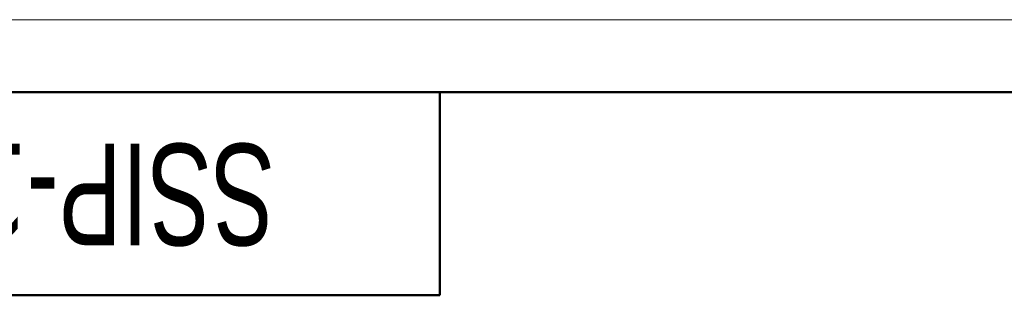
# Model space of a CAD drawing. Header units: millimetres. Extents: x 0 to 420, y 0 to 297.
# Tile 18 of 20: x 61 to 129, y 278 to 297. Entities that reach past the tile are written whole.
import ezdxf

# ---------------------------------------------------------------- set-up
doc = ezdxf.new("R2010")
doc.units = ezdxf.units.MM
doc.styles.add('SLDTEXTSTYLE1', font='TXT', dxfattribs={"width": 0.7})

msp = doc.modelspace()

# ---------------------------------------------------------------- linework, layer by layer
at = {"color": 7, "linetype": 'Continuous', "lineweight": 18}
msp.add_line((0, 297), (420, 297), dxfattribs=at)
at = {"color": 7, "linetype": 'Continuous', "lineweight": 50}
for p, q in [((415, 292), (20, 292)), ((90, 278), (90, 292)), ((20, 278), (90, 278))]:
    msp.add_line(p, q, dxfattribs=at)

# ---------------------------------------------------------------- texts
at = {"color": 7, "linetype": 'Continuous', "lineweight": 0, "insert": (56.219, 281.449), "char_height": 7, "attachment_point": 2, "rotation": 180, "style": 'SLDTEXTSTYLE1'}
msp.add_mtext('SSIP-11_23-04', dxfattribs=at)

doc.saveas('drawing.dxf')
